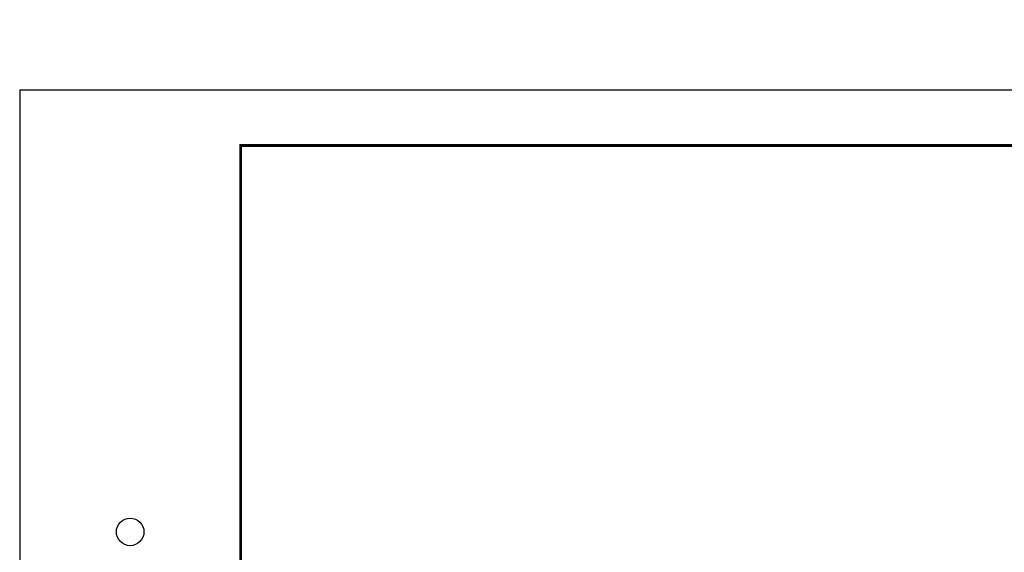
# Paper-space layout 'Layout1 (3)' of a CAD drawing. Header units: feet. Extents: x -43.8 to 27.2, y -8 to 56.
# Tile 4 of 15: x -0.7 to 3.7, y 8.7 to 11.1. Entities that reach past the tile are written whole.
import ezdxf
from ezdxf import colors
from ezdxf.entities.mleader import LeaderData, LeaderLine
from ezdxf.math import Vec2, Vec3

# ---------------------------------------------------------------- set-up
doc = ezdxf.new("R2010")
doc.units = ezdxf.units.FT
doc.header["$LTSCALE"] = 0.1
doc.header["$MEASUREMENT"] = 0
doc.layers.get('0').update_dxf_attribs({"color": 252})
for name, color, linetype in [('CONNECTION DETAIL$0$L-DETL-ANNO', 190, 'Continuous'), ('ODOT titleblock$0$L-REFR-NPLT', 252, 'Continuous'), ('ODOT titleblock$0$L-TITL-LINE', 150, 'Continuous')]:
    doc.layers.add(name, color=color, linetype=linetype)
doc.styles.add('CONNECTION DETAIL$0$ARIAL', font='arial.ttf', dxfattribs={"width": 0.9})

# ---------------------------------------------------------------- blocks, each defined once
blk = doc.blocks.new('ODOT titleblock')
at = {"layer": 'ODOT titleblock$0$L-REFR-NPLT', "flags": 128}
blk.add_lwpolyline([(0.0154, -0.0139), (17.0154, -0.0139), (17.0154, 10.9861), (0.0154, 10.9861)], close=True, dxfattribs=at)
at = {"layer": 'ODOT titleblock$0$L-TITL-LINE', "const_width": 0.0125, "flags": 128}
for points in [[(1.0154, 10.7361), (16.7654, 10.7361), (16.7654, 0.2361), (1.0154, 0.2361)], [(1.0154, 10.7361), (16.7654, 10.7361), (16.7654, 0.2361), (1.0154, 0.2361), (1.0154, 10.7361)]]:
    blk.add_lwpolyline(points, close=True, dxfattribs=at)
at = {"layer": 'ODOT titleblock$0$L-TITL-LINE'}
blk.add_circle((0.5154, 8.9861), 0.0625, dxfattribs=at)
blk = doc.blocks.new('CONNECTION DETAIL')
at = {"layer": 'CONNECTION DETAIL$0$L-DETL-ANNO'}
ml = blk.add_multileader_mtext('Standard', dxfattribs=at)
ml.set_content('NOTES:\\P\\pxi-3,l4,t4;1.^IMATERIAL: 316 STAINLESS STEEL \\P2.^IFINISH: 32 RMS', color=11, style='CONNECTION DETAIL$0$ARIAL')
ml.set_leader_properties()
ml.build(insert=Vec2(0, 0))
ml.multileader.update_dxf_attribs({"has_dogleg": 0, "dogleg_length": 0.36, "arrow_head_size": 0.15232, "scale": 8})
ctx = ml.context
ctx.base_point, ctx.scale, ctx.char_height, ctx.arrow_head_size, ctx.landing_gap_size, ctx.plane_origin = Vec3(-44.16472, -109.14743), 8, 0.1523231, 0.15232, 0.11424, Vec3(-44.98005, -108.58144)
notes = []
notes.append((ctx, [(0, (0, 0, 0), (0, 0), (1, 0), 1, [])]))
ctx.mtext.insert, ctx.mtext.width, ctx.mtext.flow_direction = Vec3(-44.05048, -109.06991), 4.9240501, 5
for ctx, leaders in notes:
    for number, flags, end, landing, length, lines in leaders:
        leader = LeaderData()
        leader.index, (leader.has_last_leader_line, leader.has_dogleg_vector, leader.attachment_direction) = number, flags
        leader.last_leader_point, leader.dogleg_vector, leader.dogleg_length = Vec3(end), Vec3(landing), length
        for number, points, colour, breaks in lines:
            line = LeaderLine()
            line.index, line.vertices, line.color, line.breaks = number, Vec3.list(points), colors.encode_raw_color(colour), breaks
            leader.lines.append(line)
        ctx.leaders.append(leader)

psp = doc.layouts.new('Layout1 (3)')

# ---------------------------------------------------------------- block references
at = {"xscale": 0.4999999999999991, "yscale": 0.4999999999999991, "zscale": 0.4999999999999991}
psp.add_blockref('CONNECTION DETAIL', (23.4205, 55.96), dxfattribs=at)
psp.add_blockref('ODOT titleblock', (-0.7647, -0.2367))

doc.saveas('drawing.dxf')
